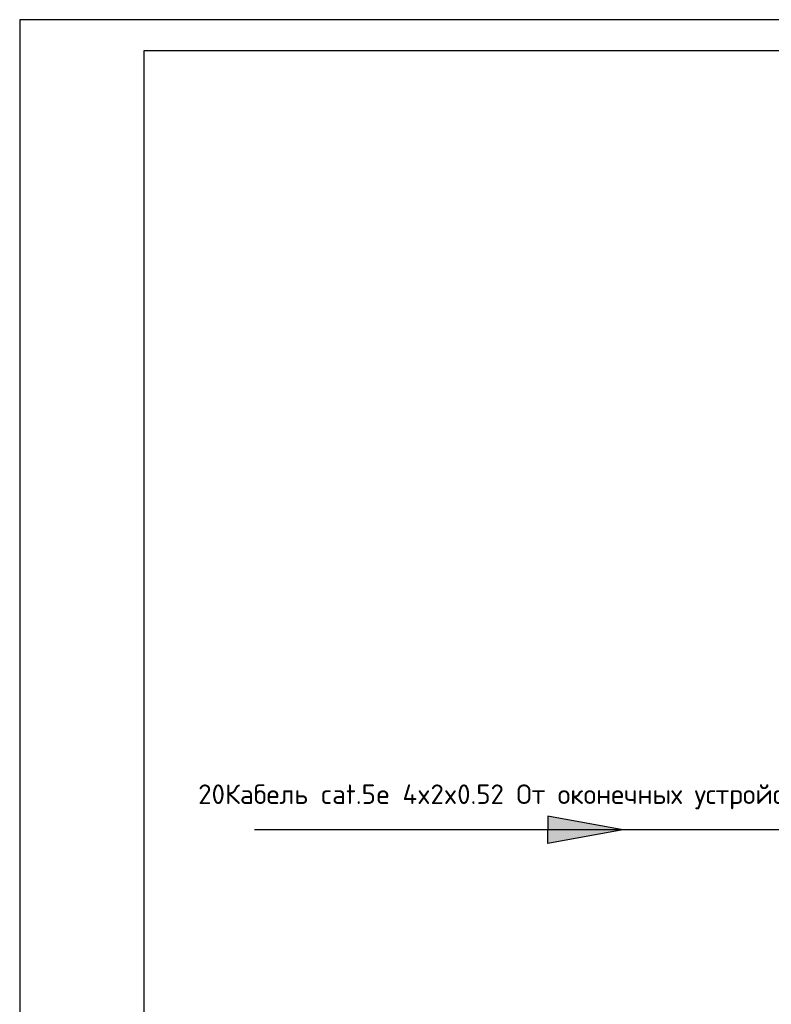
# Model space of a CAD drawing. Header units: millimetres. Extents: x -228268 to 1513407, y -439898 to -137408.
# Tile 78 of 128: x 234821 to 246925, y -292982 to -277129. Entities that reach past the tile are written whole.
import ezdxf

# ---------------------------------------------------------------- set-up
doc = ezdxf.new("R2010")
doc.units = ezdxf.units.MM
for name, color, linetype, lineweight in [('А_Стены', 7, 'Continuous', 40), ('ВН', 250, 'Continuous', 50), ('сс', 7, 'Continuous', 25), ('Штриховка', 41, 'Continuous', 5)]:
    doc.layers.add(name, color=color, linetype=linetype, lineweight=lineweight)
doc.styles.get("Standard").update_dxf_attribs({"font": 'isocpeur.ttf'})

msp = doc.modelspace()

# ---------------------------------------------------------------- hatches: boundary and pattern name
at = {"layer": 'Штриховка', "linetype": 'ByBlock', "lineweight": 50, "transparency": 33554687}
h = msp.add_hatch(color=1, dxfattribs=at)
h.dxf.hatch_style = 1
h.paths.add_polyline_path([(244533.6, -290173.3), (243323.8, -289951.1), (243323.8, -290173.3), (243323.8, -290395.5)])

# ---------------------------------------------------------------- linework, layer by layer
at = {"ltscale": 100, "transparency": 33554687}
for points in [[(234820.9, -306828.7), (276820.9, -306828.7), (276820.9, -277128.7), (234820.9, -277128.7)], [(236820.9, -306328.7), (276320.9, -306328.7), (276320.9, -277628.7), (236820.9, -277628.7)]]:
    msp.add_lwpolyline(points, close=True, dxfattribs=at)
at = {"layer": 'А_Стены', "color": 1, "lineweight": 30, "ltscale": 15, "transparency": 33554687}
msp.add_lwpolyline([(250076.5, -285416.4), (250076.5, -285416.4), (250076.5, -289104.5), (250089.4, -290173.3), (238599.8, -290173.3)], dxfattribs=at)
at = {"layer": 'ВН', "color": 1, "linetype": 'ByBlock', "lineweight": 30, "transparency": 33554687}
for points in [[(244533.6, -290173.3), (243323.8, -289951.1), (243323.8, -290173.3)], [(244533.6, -290173.3), (243323.8, -290395.5), (243323.8, -290173.3)]]:
    msp.add_lwpolyline(points, dxfattribs=at)

# ---------------------------------------------------------------- texts
at = {"layer": 'сс', "color": 250, "lineweight": 0, "transparency": 33554687, "insert": (237696, -289442), "char_height": 314.881, "width": 19513.45, "attachment_point": 1}
msp.add_mtext('{\\C256;\\c0;20Кабель cat.5e 4x2x0.52 От оконечных устройств камеру}', dxfattribs=at)

doc.saveas('drawing.dxf')
